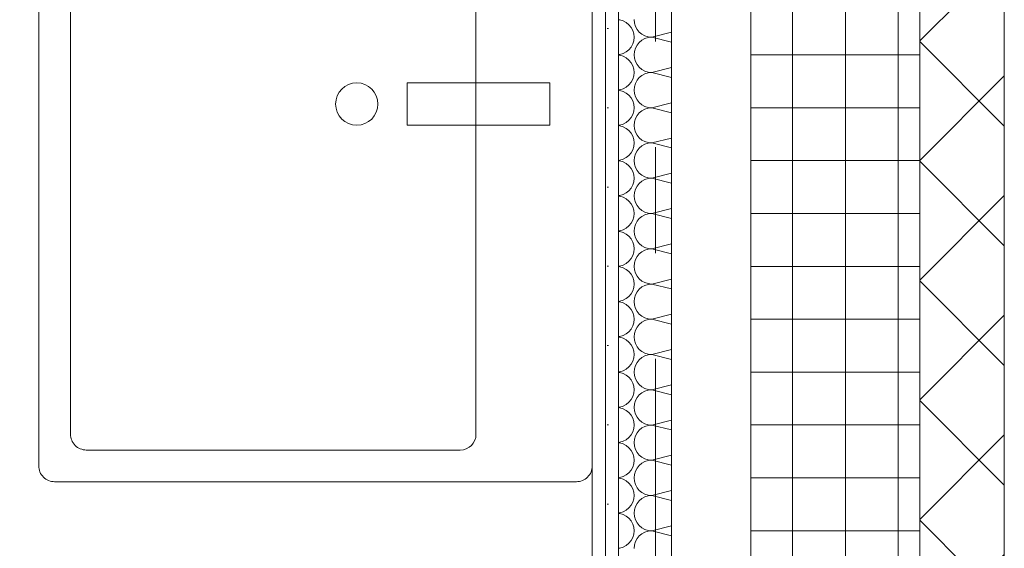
# Model space of a CAD drawing. Header units: metres. Extents: x -167 to 262, y -186 to 508.
# Tile 211 of 256: x 57.151 to 58.082, y 37.362 to 37.862. Entities that reach past the tile are written whole.
import ezdxf
from ezdxf.enums import TextEntityAlignment as Align

# ---------------------------------------------------------------- set-up
doc = ezdxf.new("R2010")
doc.units = ezdxf.units.M
doc.header["$MEASUREMENT"] = 0
doc.linetypes.add('Raster', pattern=[0.4, 0.2, -0.1, 0, -0.1])
for name, color, linetype in [('10 Vormauerung', 7, 'Continuous'), ('10 Wand außen', 7, 'Continuous'), ('20 Decke', 7, 'Continuous'), ('50 Sanitäreinrichtung', 7, 'Continuous'), ('60 Auffüllung', 7, 'Continuous'), ('90 Achsraster', 7, 'Continuous'), ('94 Genehmigungsplanung Bemaßung', 7, 'Continuous')]:
    doc.layers.add(name, color=color, linetype=linetype)
doc.styles.add('ERSTELLTER_STIL_1', font='arial.ttf')
doc.styles.add('ERSTELLTER_STIL_2', font='arial.ttf')
doc.dimstyles.new('ERSTELLTER_STIL__1', dxfattribs={"dimtxt": 0.25, "dimasz": 0.19, "dimexe": 0.18, "dimexo": 0.1, "dimgap": 0, "dimtad": 1, "dimtih": 1, "dimtoh": 1, "dimzin": 0, "dimdsep": 46, "dimtxsty": 'ERSTELLTER_STIL_1', "dimblk": 'ARROWHEAD_6', "dimblk1": 'ARROWHEAD_6', "dimblk2": 'ARROWHEAD_6', "dimcen": 0.09, "dimclrd": 7, "dimclre": 7, "dimclrt": 7, "dimazin": 0, "dimtfac": 1, "dimtdec": 4, "dimtmove": 0, "dimatfit": 3, "dimfxl": 1, "dimtolj": 1, "dimtzin": 0, "dimarcsym": 0})
doc.dimstyles.new('ERSTELLTER_STIL__2', dxfattribs={"dimtxt": 0.25, "dimasz": 0.19, "dimexe": 0.18, "dimexo": 0.1, "dimgap": 0, "dimtad": 1, "dimzin": 0, "dimdsep": 46, "dimtxsty": 'ERSTELLTER_STIL_1', "dimblk": 'ARROWHEAD_6', "dimblk1": 'ARROWHEAD_6', "dimblk2": 'ARROWHEAD_6', "dimcen": 0.09, "dimclrd": 7, "dimclre": 7, "dimclrt": 7, "dimazin": 0, "dimtfac": 1, "dimtdec": 4, "dimtmove": 0, "dimatfit": 3, "dimfxl": 1, "dimtolj": 1, "dimtzin": 0, "dimarcsym": 0})
pattern_1 = [(0, (27236.132094, 33357.27905), (0, 0.075), [0, -0.075])]

# ---------------------------------------------------------------- blocks, each defined once
blk = doc.blocks.new('*X134', base_point=(27236.13209, 33357.27905))
at = {"layer": '10 Vormauerung', "color": 7, "linetype": 'Continuous', "lineweight": 13}
for p, q in [((57.71868, 37.86206), (57.71749, 37.86218)), ((57.72181, 37.86111), (57.71868, 37.86206)), ((57.72469, 37.85957), (57.72181, 37.86111)), ((57.73209, 37.86238), (57.73241, 37.85913)), ((57.72721, 37.8575), (57.72469, 37.85957)), ((57.72929, 37.85498), (57.72721, 37.8575)), ((57.73083, 37.85209), (57.72929, 37.85498)), ((57.73177, 37.84897), (57.73083, 37.85209)), ((57.73241, 37.85913), (57.73336, 37.856)), ((57.73336, 37.856), (57.7349, 37.85312)), ((57.7349, 37.85312), (57.73698, 37.8506)), ((57.73083, 37.83934), (57.73177, 37.84246)), ((57.73209, 37.84572), (57.73177, 37.84897)), ((57.73177, 37.84246), (57.73209, 37.84572)), ((57.73698, 37.8506), (57.7395, 37.84852)), ((57.7395, 37.84291), (57.73698, 37.84083)), ((57.7395, 37.84852), (57.74238, 37.84698)), ((57.74238, 37.84445), (57.7395, 37.84291)), ((57.74238, 37.84698), (57.74551, 37.84604)), ((57.74551, 37.8454), (57.74238, 37.84445)), ((57.74551, 37.84604), (57.74876, 37.84572)), ((57.74876, 37.84572), (57.74551, 37.8454)), ((57.74876, 37.84572), (57.76749, 37.8504)), ((57.74876, 37.84572), (57.76749, 37.84103)), ((57.72469, 37.83186), (57.72721, 37.83393)), ((57.72721, 37.83393), (57.72929, 37.83646)), ((57.72929, 37.83646), (57.73083, 37.83934)), ((57.73336, 37.83543), (57.73241, 37.8323)), ((57.7349, 37.83831), (57.73336, 37.83543)), ((57.73698, 37.84083), (57.7349, 37.83831)), ((57.71749, 37.82925), (57.71868, 37.82937)), ((57.71868, 37.82873), (57.71749, 37.82885)), ((57.71868, 37.82937), (57.72181, 37.83032)), ((57.72181, 37.82778), (57.71868, 37.82873)), ((57.72181, 37.83032), (57.72469, 37.83186)), ((57.72469, 37.82624), (57.72181, 37.82778)), ((57.72721, 37.82417), (57.72469, 37.82624)), ((57.72929, 37.82164), (57.72721, 37.82417)), ((57.73241, 37.8323), (57.73209, 37.82905)), ((57.73209, 37.82905), (57.73241, 37.8258)), ((57.73241, 37.8258), (57.73336, 37.82267)), ((57.73083, 37.81876), (57.72929, 37.82164)), ((57.73177, 37.81563), (57.73083, 37.81876)), ((57.73209, 37.81238), (57.73177, 37.81563)), ((57.73336, 37.82267), (57.7349, 37.81979)), ((57.7349, 37.81979), (57.73698, 37.81726)), ((57.73698, 37.81726), (57.7395, 37.81519)), ((57.7395, 37.81519), (57.74238, 37.81365)), ((57.74876, 37.81238), (57.76749, 37.81707)), ((57.72929, 37.80312), (57.73083, 37.806)), ((57.73083, 37.806), (57.73177, 37.80913)), ((57.73177, 37.80913), (57.73209, 37.81238)), ((57.73698, 37.8075), (57.7349, 37.80498)), ((57.7395, 37.80957), (57.73698, 37.8075)), ((57.74238, 37.81111), (57.7395, 37.80957)), ((57.74238, 37.81365), (57.74551, 37.8127)), ((57.74551, 37.81206), (57.74238, 37.81111)), ((57.74551, 37.8127), (57.74876, 37.81238)), ((57.74876, 37.81238), (57.74551, 37.81206)), ((57.74876, 37.81238), (57.76749, 37.8077)), ((57.71749, 37.79592), (57.71868, 37.79604)), ((57.71868, 37.79604), (57.72181, 37.79698)), ((57.72181, 37.79698), (57.72469, 37.79852)), ((57.72469, 37.79852), (57.72721, 37.8006)), ((57.72721, 37.8006), (57.72929, 37.80312)), ((57.73241, 37.79897), (57.73209, 37.79572)), ((57.73336, 37.80209), (57.73241, 37.79897)), ((57.7349, 37.80498), (57.73336, 37.80209)), ((57.71868, 37.7954), (57.71749, 37.79551)), ((57.72181, 37.79445), (57.71868, 37.7954)), ((57.72469, 37.79291), (57.72181, 37.79445)), ((57.72721, 37.79083), (57.72469, 37.79291)), ((57.72929, 37.78831), (57.72721, 37.79083)), ((57.73083, 37.78543), (57.72929, 37.78831)), ((57.73209, 37.79572), (57.73241, 37.79246)), ((57.73241, 37.79246), (57.73336, 37.78934)), ((57.73336, 37.78934), (57.7349, 37.78646)), ((57.73177, 37.7823), (57.73083, 37.78543)), ((57.73209, 37.77905), (57.73177, 37.7823)), ((57.73177, 37.7758), (57.73209, 37.77905)), ((57.7349, 37.78646), (57.73698, 37.78393)), ((57.73698, 37.78393), (57.7395, 37.78186)), ((57.7395, 37.78186), (57.74238, 37.78032)), ((57.74238, 37.77778), (57.7395, 37.77624)), ((57.74238, 37.78032), (57.74551, 37.77937)), ((57.74551, 37.77873), (57.74238, 37.77778)), ((57.74551, 37.77937), (57.74876, 37.77905)), ((57.74876, 37.77905), (57.74551, 37.77873)), ((57.74876, 37.77905), (57.76749, 37.78373)), ((57.74876, 37.77905), (57.76749, 37.77437)), ((57.72721, 37.76726), (57.72929, 37.76979)), ((57.72929, 37.76979), (57.73083, 37.77267)), ((57.73083, 37.77267), (57.73177, 37.7758)), ((57.73336, 37.76876), (57.73241, 37.76563)), ((57.7349, 37.77164), (57.73336, 37.76876)), ((57.73698, 37.77417), (57.7349, 37.77164)), ((57.7395, 37.77624), (57.73698, 37.77417)), ((57.71749, 37.76259), (57.71868, 37.7627)), ((57.71868, 37.76206), (57.71749, 37.76218)), ((57.71868, 37.7627), (57.72181, 37.76365)), ((57.72181, 37.76111), (57.71868, 37.76206)), ((57.72181, 37.76365), (57.72469, 37.76519)), ((57.72469, 37.75957), (57.72181, 37.76111)), ((57.72469, 37.76519), (57.72721, 37.76726)), ((57.72721, 37.7575), (57.72469, 37.75957)), ((57.73241, 37.76563), (57.73209, 37.76238)), ((57.73209, 37.76238), (57.73241, 37.75913)), ((57.73241, 37.75913), (57.73336, 37.756)), ((57.72929, 37.75498), (57.72721, 37.7575)), ((57.73083, 37.75209), (57.72929, 37.75498)), ((57.73177, 37.74897), (57.73083, 37.75209)), ((57.73336, 37.756), (57.7349, 37.75312)), ((57.7349, 37.75312), (57.73698, 37.7506)), ((57.73698, 37.7506), (57.7395, 37.74852)), ((57.74876, 37.74572), (57.76749, 37.7504)), ((57.73083, 37.73934), (57.73177, 37.74246)), ((57.73209, 37.74572), (57.73177, 37.74897)), ((57.73177, 37.74246), (57.73209, 37.74572)), ((57.73698, 37.74083), (57.7349, 37.73831)), ((57.7395, 37.74291), (57.73698, 37.74083)), ((57.7395, 37.74852), (57.74238, 37.74698)), ((57.74238, 37.74445), (57.7395, 37.74291)), ((57.74238, 37.74698), (57.74551, 37.74604)), ((57.74551, 37.7454), (57.74238, 37.74445)), ((57.74551, 37.74604), (57.74876, 37.74572)), ((57.74876, 37.74572), (57.74551, 37.7454)), ((57.74876, 37.74572), (57.76749, 37.74103)), ((57.72181, 37.73032), (57.72469, 37.73186)), ((57.72469, 37.73186), (57.72721, 37.73393)), ((57.72721, 37.73393), (57.72929, 37.73646)), ((57.72929, 37.73646), (57.73083, 37.73934)), ((57.73241, 37.7323), (57.73209, 37.72905)), ((57.73336, 37.73543), (57.73241, 37.7323)), ((57.7349, 37.73831), (57.73336, 37.73543)), ((57.71749, 37.72925), (57.71868, 37.72937)), ((57.71868, 37.72873), (57.71749, 37.72885)), ((57.71868, 37.72937), (57.72181, 37.73032)), ((57.72181, 37.72778), (57.71868, 37.72873)), ((57.72469, 37.72624), (57.72181, 37.72778)), ((57.72721, 37.72417), (57.72469, 37.72624)), ((57.72929, 37.72164), (57.72721, 37.72417)), ((57.73083, 37.71876), (57.72929, 37.72164)), ((57.73209, 37.72905), (57.73241, 37.7258)), ((57.73241, 37.7258), (57.73336, 37.72267)), ((57.73336, 37.72267), (57.7349, 37.71979)), ((57.73177, 37.71563), (57.73083, 37.71876)), ((57.73209, 37.71238), (57.73177, 37.71563)), ((57.73177, 37.70913), (57.73209, 37.71238)), ((57.7349, 37.71979), (57.73698, 37.71726)), ((57.73698, 37.71726), (57.7395, 37.71519)), ((57.7395, 37.71519), (57.74238, 37.71365)), ((57.74238, 37.71365), (57.74551, 37.7127)), ((57.74551, 37.71206), (57.74238, 37.71111)), ((57.74551, 37.7127), (57.74876, 37.71238)), ((57.74876, 37.71238), (57.74551, 37.71206)), ((57.74876, 37.71238), (57.76749, 37.71707)), ((57.74876, 37.71238), (57.76749, 37.7077)), ((57.72721, 37.7006), (57.72929, 37.70312)), ((57.72929, 37.70312), (57.73083, 37.706)), ((57.73083, 37.706), (57.73177, 37.70913)), ((57.7349, 37.70498), (57.73336, 37.70209)), ((57.73698, 37.7075), (57.7349, 37.70498)), ((57.7395, 37.70957), (57.73698, 37.7075)), ((57.74238, 37.71111), (57.7395, 37.70957)), ((57.71749, 37.69592), (57.71868, 37.69604)), ((57.71868, 37.6954), (57.71749, 37.69551)), ((57.71868, 37.69604), (57.72181, 37.69698)), ((57.72181, 37.69445), (57.71868, 37.6954)), ((57.72181, 37.69698), (57.72469, 37.69852)), ((57.72469, 37.69291), (57.72181, 37.69445)), ((57.72469, 37.69852), (57.72721, 37.7006)), ((57.73241, 37.69897), (57.73209, 37.69572)), ((57.73209, 37.69572), (57.73241, 37.69246)), ((57.73336, 37.70209), (57.73241, 37.69897)), ((57.72721, 37.69083), (57.72469, 37.69291)), ((57.72929, 37.68831), (57.72721, 37.69083)), ((57.73083, 37.68543), (57.72929, 37.68831)), ((57.73177, 37.6823), (57.73083, 37.68543)), ((57.73241, 37.69246), (57.73336, 37.68934)), ((57.73336, 37.68934), (57.7349, 37.68646)), ((57.7349, 37.68646), (57.73698, 37.68393)), ((57.73083, 37.67267), (57.73177, 37.6758)), ((57.73209, 37.67905), (57.73177, 37.6823)), ((57.73177, 37.6758), (57.73209, 37.67905)), ((57.73698, 37.68393), (57.7395, 37.68186)), ((57.7395, 37.67624), (57.73698, 37.67417)), ((57.7395, 37.68186), (57.74238, 37.68032)), ((57.74238, 37.67778), (57.7395, 37.67624)), ((57.74238, 37.68032), (57.74551, 37.67937)), ((57.74551, 37.67873), (57.74238, 37.67778)), ((57.74551, 37.67937), (57.74876, 37.67905)), ((57.74876, 37.67905), (57.74551, 37.67873)), ((57.74876, 37.67905), (57.76749, 37.68373)), ((57.74876, 37.67905), (57.76749, 37.67437)), ((57.72469, 37.66519), (57.72721, 37.66726)), ((57.72721, 37.66726), (57.72929, 37.66979)), ((57.72929, 37.66979), (57.73083, 37.67267)), ((57.73241, 37.66563), (57.73209, 37.66238)), ((57.73336, 37.66876), (57.73241, 37.66563)), ((57.7349, 37.67164), (57.73336, 37.66876)), ((57.73698, 37.67417), (57.7349, 37.67164)), ((57.71749, 37.66259), (57.71868, 37.6627)), ((57.71868, 37.66206), (57.71749, 37.66218)), ((57.71868, 37.6627), (57.72181, 37.66365)), ((57.72181, 37.66111), (57.71868, 37.66206)), ((57.72181, 37.66365), (57.72469, 37.66519)), ((57.72469, 37.65957), (57.72181, 37.66111)), ((57.72721, 37.6575), (57.72469, 37.65957)), ((57.72929, 37.65498), (57.72721, 37.6575)), ((57.73209, 37.66238), (57.73241, 37.65913)), ((57.73241, 37.65913), (57.73336, 37.656)), ((57.73083, 37.65209), (57.72929, 37.65498)), ((57.73177, 37.64897), (57.73083, 37.65209)), ((57.73209, 37.64572), (57.73177, 37.64897)), ((57.73336, 37.656), (57.7349, 37.65312)), ((57.7349, 37.65312), (57.73698, 37.6506)), ((57.73698, 37.6506), (57.7395, 37.64852)), ((57.7395, 37.64852), (57.74238, 37.64698)), ((57.74238, 37.64698), (57.74551, 37.64604)), ((57.74876, 37.64572), (57.76749, 37.6504)), ((57.72929, 37.63646), (57.73083, 37.63934)), ((57.73083, 37.63934), (57.73177, 37.64246)), ((57.73177, 37.64246), (57.73209, 37.64572)), ((57.7349, 37.63831), (57.73336, 37.63543)), ((57.73698, 37.64083), (57.7349, 37.63831)), ((57.7395, 37.64291), (57.73698, 37.64083)), ((57.74238, 37.64445), (57.7395, 37.64291)), ((57.74551, 37.6454), (57.74238, 37.64445)), ((57.74551, 37.64604), (57.74876, 37.64572)), ((57.74876, 37.64572), (57.74551, 37.6454)), ((57.74876, 37.64572), (57.76749, 37.64103)), ((57.71749, 37.62925), (57.71868, 37.62937)), ((57.71868, 37.62873), (57.71749, 37.62885)), ((57.71868, 37.62937), (57.72181, 37.63032)), ((57.72181, 37.62778), (57.71868, 37.62873)), ((57.72181, 37.63032), (57.72469, 37.63186)), ((57.72469, 37.63186), (57.72721, 37.63393)), ((57.72721, 37.63393), (57.72929, 37.63646)), ((57.73241, 37.6323), (57.73209, 37.62905)), ((57.73209, 37.62905), (57.73241, 37.6258)), ((57.73336, 37.63543), (57.73241, 37.6323)), ((57.72469, 37.62624), (57.72181, 37.62778)), ((57.72721, 37.62417), (57.72469, 37.62624)), ((57.72929, 37.62164), (57.72721, 37.62417)), ((57.73083, 37.61876), (57.72929, 37.62164)), ((57.73241, 37.6258), (57.73336, 37.62267)), ((57.73336, 37.62267), (57.7349, 37.61979)), ((57.7349, 37.61979), (57.73698, 37.61726)), ((57.73177, 37.61563), (57.73083, 37.61876)), ((57.73209, 37.61238), (57.73177, 37.61563)), ((57.73177, 37.60913), (57.73209, 37.61238)), ((57.73698, 37.61726), (57.7395, 37.61519)), ((57.7395, 37.60957), (57.73698, 37.6075)), ((57.7395, 37.61519), (57.74238, 37.61365)), ((57.74238, 37.61111), (57.7395, 37.60957)), ((57.74238, 37.61365), (57.74551, 37.6127)), ((57.74551, 37.61206), (57.74238, 37.61111)), ((57.74551, 37.6127), (57.74876, 37.61238)), ((57.74876, 37.61238), (57.74551, 37.61206)), ((57.74876, 37.61238), (57.76749, 37.61707)), ((57.74876, 37.61238), (57.76749, 37.6077)), ((57.72469, 37.59852), (57.72721, 37.6006)), ((57.72721, 37.6006), (57.72929, 37.60312)), ((57.72929, 37.60312), (57.73083, 37.606)), ((57.73083, 37.606), (57.73177, 37.60913)), ((57.73336, 37.60209), (57.73241, 37.59897)), ((57.7349, 37.60498), (57.73336, 37.60209)), ((57.73698, 37.6075), (57.7349, 37.60498)), ((57.71749, 37.59592), (57.71868, 37.59604)), ((57.71868, 37.5954), (57.71749, 37.59551)), ((57.71868, 37.59604), (57.72181, 37.59698)), ((57.72181, 37.59445), (57.71868, 37.5954)), ((57.72181, 37.59698), (57.72469, 37.59852)), ((57.72469, 37.59291), (57.72181, 37.59445)), ((57.72721, 37.59083), (57.72469, 37.59291)), ((57.72929, 37.58831), (57.72721, 37.59083)), ((57.73241, 37.59897), (57.73209, 37.59572)), ((57.73209, 37.59572), (57.73241, 37.59246)), ((57.73241, 37.59246), (57.73336, 37.58934)), ((57.73083, 37.58543), (57.72929, 37.58831)), ((57.73177, 37.5823), (57.73083, 37.58543)), ((57.73209, 37.57905), (57.73177, 37.5823)), ((57.73336, 37.58934), (57.7349, 37.58646)), ((57.7349, 37.58646), (57.73698, 37.58393)), ((57.73698, 37.58393), (57.7395, 37.58186)), ((57.7395, 37.58186), (57.74238, 37.58032)), ((57.74876, 37.57905), (57.76749, 37.58373)), ((57.72929, 37.56979), (57.73083, 37.57267)), ((57.73083, 37.57267), (57.73177, 37.5758)), ((57.73177, 37.5758), (57.73209, 37.57905)), ((57.73698, 37.57417), (57.7349, 37.57164)), ((57.7395, 37.57624), (57.73698, 37.57417)), ((57.74238, 37.57778), (57.7395, 37.57624)), ((57.74238, 37.58032), (57.74551, 37.57937)), ((57.74551, 37.57873), (57.74238, 37.57778)), ((57.74551, 37.57937), (57.74876, 37.57905)), ((57.74876, 37.57905), (57.74551, 37.57873)), ((57.74876, 37.57905), (57.76749, 37.57437)), ((57.71868, 37.5627), (57.72181, 37.56365)), ((57.72181, 37.56365), (57.72469, 37.56519)), ((57.72469, 37.56519), (57.72721, 37.56726)), ((57.72721, 37.56726), (57.72929, 37.56979)), ((57.73241, 37.56563), (57.73209, 37.56238)), ((57.73336, 37.56876), (57.73241, 37.56563)), ((57.7349, 37.57164), (57.73336, 37.56876)), ((57.71749, 37.56259), (57.71868, 37.5627)), ((57.71868, 37.56206), (57.71749, 37.56218)), ((57.72181, 37.56111), (57.71868, 37.56206)), ((57.72469, 37.55957), (57.72181, 37.56111)), ((57.72721, 37.5575), (57.72469, 37.55957)), ((57.72929, 37.55498), (57.72721, 37.5575)), ((57.73083, 37.55209), (57.72929, 37.55498)), ((57.73209, 37.56238), (57.73241, 37.55913)), ((57.73241, 37.55913), (57.73336, 37.556)), ((57.73336, 37.556), (57.7349, 37.55312)), ((57.73177, 37.54897), (57.73083, 37.55209)), ((57.73209, 37.54572), (57.73177, 37.54897)), ((57.73177, 37.54246), (57.73209, 37.54572)), ((57.7349, 37.55312), (57.73698, 37.5506)), ((57.73698, 37.5506), (57.7395, 37.54852)), ((57.7395, 37.54852), (57.74238, 37.54698)), ((57.74238, 37.54445), (57.7395, 37.54291)), ((57.74238, 37.54698), (57.74551, 37.54604)), ((57.74551, 37.5454), (57.74238, 37.54445)), ((57.74551, 37.54604), (57.74876, 37.54572)), ((57.74876, 37.54572), (57.74551, 37.5454)), ((57.74876, 37.54572), (57.76749, 37.5504)), ((57.74876, 37.54572), (57.76749, 37.54103)), ((57.72721, 37.53393), (57.72929, 37.53646)), ((57.72929, 37.53646), (57.73083, 37.53934)), ((57.73083, 37.53934), (57.73177, 37.54246)), ((57.73336, 37.53543), (57.73241, 37.5323)), ((57.7349, 37.53831), (57.73336, 37.53543)), ((57.73698, 37.54083), (57.7349, 37.53831)), ((57.7395, 37.54291), (57.73698, 37.54083)), ((57.71749, 37.52925), (57.71868, 37.52937)), ((57.71868, 37.52873), (57.71749, 37.52885)), ((57.71868, 37.52937), (57.72181, 37.53032)), ((57.72181, 37.52778), (57.71868, 37.52873)), ((57.72181, 37.53032), (57.72469, 37.53186)), ((57.72469, 37.52624), (57.72181, 37.52778)), ((57.72469, 37.53186), (57.72721, 37.53393)), ((57.72721, 37.52417), (57.72469, 37.52624)), ((57.73241, 37.5323), (57.73209, 37.52905)), ((57.73209, 37.52905), (57.73241, 37.5258)), ((57.73241, 37.5258), (57.73336, 37.52267)), ((57.72929, 37.52164), (57.72721, 37.52417)), ((57.73083, 37.51876), (57.72929, 37.52164)), ((57.73177, 37.51563), (57.73083, 37.51876)), ((57.73336, 37.52267), (57.7349, 37.51979)), ((57.7349, 37.51979), (57.73698, 37.51726)), ((57.73698, 37.51726), (57.7395, 37.51519)), ((57.74876, 37.51238), (57.76749, 37.51707)), ((57.73083, 37.506), (57.73177, 37.50913)), ((57.73209, 37.51238), (57.73177, 37.51563)), ((57.73177, 37.50913), (57.73209, 37.51238)), ((57.73698, 37.5075), (57.7349, 37.50498)), ((57.7395, 37.50957), (57.73698, 37.5075)), ((57.7395, 37.51519), (57.74238, 37.51365)), ((57.74238, 37.51111), (57.7395, 37.50957)), ((57.74238, 37.51365), (57.74551, 37.5127)), ((57.74551, 37.51206), (57.74238, 37.51111)), ((57.74551, 37.5127), (57.74876, 37.51238)), ((57.74876, 37.51238), (57.74551, 37.51206)), ((57.74876, 37.51238), (57.76749, 37.5077)), ((57.72181, 37.49698), (57.72469, 37.49852)), ((57.72469, 37.49852), (57.72721, 37.5006)), ((57.72721, 37.5006), (57.72929, 37.50312)), ((57.72929, 37.50312), (57.73083, 37.506)), ((57.73241, 37.49897), (57.73209, 37.49572)), ((57.73336, 37.50209), (57.73241, 37.49897)), ((57.7349, 37.50498), (57.73336, 37.50209)), ((57.71749, 37.49592), (57.71868, 37.49604)), ((57.71868, 37.4954), (57.71749, 37.49551)), ((57.71868, 37.49604), (57.72181, 37.49698)), ((57.72181, 37.49445), (57.71868, 37.4954)), ((57.72469, 37.49291), (57.72181, 37.49445)), ((57.72721, 37.49083), (57.72469, 37.49291)), ((57.72929, 37.48831), (57.72721, 37.49083)), ((57.73209, 37.49572), (57.73241, 37.49246)), ((57.73241, 37.49246), (57.73336, 37.48934)), ((57.73336, 37.48934), (57.7349, 37.48646)), ((57.73083, 37.48543), (57.72929, 37.48831)), ((57.73177, 37.4823), (57.73083, 37.48543)), ((57.73209, 37.47905), (57.73177, 37.4823)), ((57.73177, 37.4758), (57.73209, 37.47905)), ((57.7349, 37.48646), (57.73698, 37.48393)), ((57.73698, 37.48393), (57.7395, 37.48186)), ((57.7395, 37.48186), (57.74238, 37.48032)), ((57.74238, 37.48032), (57.74551, 37.47937)), ((57.74551, 37.47937), (57.74876, 37.47905)), ((57.74876, 37.47905), (57.74551, 37.47873)), ((57.74876, 37.47905), (57.76749, 37.48373)), ((57.74876, 37.47905), (57.76749, 37.47437)), ((57.72721, 37.46726), (57.72929, 37.46979)), ((57.72929, 37.46979), (57.73083, 37.47267)), ((57.73083, 37.47267), (57.73177, 37.4758)), ((57.7349, 37.47164), (57.73336, 37.46876)), ((57.73698, 37.47417), (57.7349, 37.47164)), ((57.7395, 37.47624), (57.73698, 37.47417)), ((57.74238, 37.47778), (57.7395, 37.47624)), ((57.74551, 37.47873), (57.74238, 37.47778)), ((57.71749, 37.46259), (57.71868, 37.4627)), ((57.71868, 37.46206), (57.71749, 37.46218)), ((57.71868, 37.4627), (57.72181, 37.46365)), ((57.72181, 37.46111), (57.71868, 37.46206)), ((57.72181, 37.46365), (57.72469, 37.46519)), ((57.72469, 37.45957), (57.72181, 37.46111)), ((57.72469, 37.46519), (57.72721, 37.46726)), ((57.73241, 37.46563), (57.73209, 37.46238)), ((57.73209, 37.46238), (57.73241, 37.45913)), ((57.73336, 37.46876), (57.73241, 37.46563)), ((57.72721, 37.4575), (57.72469, 37.45957)), ((57.72929, 37.45498), (57.72721, 37.4575)), ((57.73083, 37.45209), (57.72929, 37.45498)), ((57.73177, 37.44897), (57.73083, 37.45209)), ((57.73241, 37.45913), (57.73336, 37.456)), ((57.73336, 37.456), (57.7349, 37.45312)), ((57.7349, 37.45312), (57.73698, 37.4506)), ((57.73083, 37.43934), (57.73177, 37.44246)), ((57.73209, 37.44572), (57.73177, 37.44897)), ((57.73177, 37.44246), (57.73209, 37.44572)), ((57.73698, 37.4506), (57.7395, 37.44852)), ((57.7395, 37.44291), (57.73698, 37.44083)), ((57.7395, 37.44852), (57.74238, 37.44698)), ((57.74238, 37.44445), (57.7395, 37.44291)), ((57.74238, 37.44698), (57.74551, 37.44604)), ((57.74551, 37.4454), (57.74238, 37.44445)), ((57.74551, 37.44604), (57.74876, 37.44572)), ((57.74876, 37.44572), (57.74551, 37.4454)), ((57.74876, 37.44572), (57.76749, 37.4504)), ((57.74876, 37.44572), (57.76749, 37.44103)), ((57.72469, 37.43186), (57.72721, 37.43393)), ((57.72721, 37.43393), (57.72929, 37.43646)), ((57.72929, 37.43646), (57.73083, 37.43934)), ((57.73336, 37.43543), (57.73241, 37.4323)), ((57.7349, 37.43831), (57.73336, 37.43543)), ((57.73698, 37.44083), (57.7349, 37.43831)), ((57.71749, 37.42925), (57.71868, 37.42937)), ((57.71868, 37.42873), (57.71749, 37.42885)), ((57.71868, 37.42937), (57.72181, 37.43032)), ((57.72181, 37.42778), (57.71868, 37.42873)), ((57.72181, 37.43032), (57.72469, 37.43186)), ((57.72469, 37.42624), (57.72181, 37.42778)), ((57.72721, 37.42417), (57.72469, 37.42624)), ((57.72929, 37.42164), (57.72721, 37.42417)), ((57.73241, 37.4323), (57.73209, 37.42905)), ((57.73209, 37.42905), (57.73241, 37.4258)), ((57.73241, 37.4258), (57.73336, 37.42267)), ((57.73083, 37.41876), (57.72929, 37.42164)), ((57.73177, 37.41563), (57.73083, 37.41876)), ((57.73209, 37.41238), (57.73177, 37.41563)), ((57.73336, 37.42267), (57.7349, 37.41979)), ((57.7349, 37.41979), (57.73698, 37.41726)), ((57.73698, 37.41726), (57.7395, 37.41519)), ((57.7395, 37.41519), (57.74238, 37.41365)), ((57.74876, 37.41238), (57.76749, 37.41707)), ((57.72929, 37.40312), (57.73083, 37.406)), ((57.73083, 37.406), (57.73177, 37.40913)), ((57.73177, 37.40913), (57.73209, 37.41238)), ((57.7349, 37.40498), (57.73336, 37.40209)), ((57.73698, 37.4075), (57.7349, 37.40498)), ((57.7395, 37.40957), (57.73698, 37.4075)), ((57.74238, 37.41111), (57.7395, 37.40957)), ((57.74238, 37.41365), (57.74551, 37.4127)), ((57.74551, 37.41206), (57.74238, 37.41111)), ((57.74551, 37.4127), (57.74876, 37.41238)), ((57.74876, 37.41238), (57.74551, 37.41206)), ((57.74876, 37.41238), (57.76749, 37.4077)), ((57.71749, 37.39592), (57.71868, 37.39604)), ((57.71868, 37.3954), (57.71749, 37.39551)), ((57.71868, 37.39604), (57.72181, 37.39698)), ((57.72181, 37.39445), (57.71868, 37.3954)), ((57.72181, 37.39698), (57.72469, 37.39852)), ((57.72469, 37.39852), (57.72721, 37.4006)), ((57.72721, 37.4006), (57.72929, 37.40312)), ((57.73241, 37.39897), (57.73209, 37.39572)), ((57.73209, 37.39572), (57.73241, 37.39246)), ((57.73336, 37.40209), (57.73241, 37.39897)), ((57.72469, 37.39291), (57.72181, 37.39445)), ((57.72721, 37.39083), (57.72469, 37.39291)), ((57.72929, 37.38831), (57.72721, 37.39083)), ((57.73083, 37.38543), (57.72929, 37.38831)), ((57.73241, 37.39246), (57.73336, 37.38934)), ((57.73336, 37.38934), (57.7349, 37.38646)), ((57.7349, 37.38646), (57.73698, 37.38393)), ((57.73177, 37.3823), (57.73083, 37.38543)), ((57.73209, 37.37905), (57.73177, 37.3823)), ((57.73177, 37.3758), (57.73209, 37.37905)), ((57.73698, 37.38393), (57.7395, 37.38186)), ((57.7395, 37.38186), (57.74238, 37.38032)), ((57.74238, 37.37778), (57.7395, 37.37624)), ((57.74238, 37.38032), (57.74551, 37.37937)), ((57.74551, 37.37873), (57.74238, 37.37778)), ((57.74551, 37.37937), (57.74876, 37.37905)), ((57.74876, 37.37905), (57.74551, 37.37873)), ((57.74876, 37.37905), (57.76749, 37.38373)), ((57.74876, 37.37905), (57.76749, 37.37437)), ((57.72469, 37.36519), (57.72721, 37.36726)), ((57.72721, 37.36726), (57.72929, 37.36979)), ((57.72929, 37.36979), (57.73083, 37.37267)), ((57.73083, 37.37267), (57.73177, 37.3758)), ((57.73336, 37.36876), (57.73241, 37.36563)), ((57.7349, 37.37164), (57.73336, 37.36876)), ((57.73698, 37.37417), (57.7349, 37.37164)), ((57.7395, 37.37624), (57.73698, 37.37417)), ((57.71749, 37.36259), (57.71868, 37.3627)), ((57.71868, 37.3627), (57.72181, 37.36365)), ((57.72181, 37.36365), (57.72469, 37.36519)), ((57.73241, 37.36563), (57.73209, 37.36238))]:
    blk.add_line(p, q, dxfattribs=at)
blk = doc.blocks.new('Standard-Rastermarker_138')
at = {"layer": '90 Achsraster', "color": 14, "linetype": 'Raster', "lineweight": 18, "true_color": 0xa80000}
blk.add_line((1, 0), (24.68085, 0), dxfattribs=at)
at = {"layer": '90 Achsraster', "color": 14, "lineweight": 18, "true_color": 0xa80000, "style": 'ERSTELLTER_STIL_2'}
for tag, p in [('AC_MarkerText_1_0', (-0.56857, -0.06857)), ('AC_MarkerText_1_1', (25.81228, -0.06857))]:
    blk.add_attdef(tag, text='', height=0.3, rotation=90, dxfattribs=at).set_placement(p, align=Align.TOP_CENTER)
blk = doc.blocks.new('Waschbecken 01 27_2')
at = {"layer": '50 Sanitäreinrichtung', "color": 7, "linetype": 'Continuous', "lineweight": 13}
for p, q in [((-0.31213, -0.11), (0.31213, -0.11)), ((-0.32713, -0.4788), (-0.32713, -0.125)), ((0.32713, -0.125), (0.32713, -0.4788)), ((0.31213, -0.4938), (-0.31213, -0.4938))]:
    blk.add_line(p, q, dxfattribs=at)
at = {"layer": '50 Sanitäreinrichtung', "color": 7, "linetype": 'Continuous', "lineweight": 13, "flags": 128}
blk.add_lwpolyline([(-0.34213, 0), (0.34213, 0, -0.414214), (0.35713, -0.015), (0.35713, -0.5088, -0.414214), (0.34213, -0.5238), (-0.34213, -0.5238, -0.414214), (-0.35713, -0.5088), (-0.35713, -0.015, -0.414214)], format="xyb", close=True, dxfattribs=at)
blk.add_lwpolyline([(-0.02, -0.175), (0.02, -0.175), (0.02, -0.04), (-0.02, -0.04)], close=True, dxfattribs=at)
at = {"layer": '50 Sanitäreinrichtung', "color": 7, "linetype": 'Continuous', "lineweight": 13}
blk.add_circle((0, -0.22284), 0.02, dxfattribs=at)
for centre, start, end in [((-0.31213, -0.125), 90, 180), ((0.31213, -0.125), 0, 90), ((-0.31213, -0.4788), 180, 270), ((0.31213, -0.4788), 270, 0)]:
    blk.add_arc(centre, 0.015, start, end, dxfattribs=at)
blk = doc.blocks.new('*D473', base_point=(27236.13209, 33357.27905))
at = {"layer": '94 Genehmigungsplanung Bemaßung', "color": 7, "linetype": 'Continuous', "lineweight": 13}
for p, q in [((58.16249, 46.34522), (58.16249, 46.72022)), ((59.48499, 46.34522), (59.48499, 46.72022)), ((58.26249, 46.63272), (58.06249, 46.43272)), ((59.38499, 46.43272), (59.58499, 46.63272)), ((58.16249, 46.53272), (59.48499, 46.53272)), ((59.48499, 46.53272), (59.63499, 46.53272))]:
    blk.add_line(p, q, dxfattribs=at)
at = {"layer": '94 Genehmigungsplanung Bemaßung', "color": 7, "lineweight": 13, "char_height": 0.25, "attachment_point": 7, "style": 'ERSTELLTER_STIL_1'}
for s, insert in [('\\A1;{\\pql;\\fArial|b0|i0|c0|p0;\\W1.000000;16}', (58.26249, 46.58272)), ('\\A1;{\\pql;\\fArial|b0|i0|c0|p0;\\W1.000000;1,32}', (59.58499, 46.58272))]:
    blk.add_mtext(s, dxfattribs=dict(at, insert=insert))
blk = doc.blocks.new('ARROWHEAD_6')
at = {"color": 0, "linetype": 'Continuous', "lineweight": 0}
for p, q in [((-0.5, -0.5), (0.5, 0.5)), ((0, 0), (-1, 0))]:
    blk.add_line(p, q, dxfattribs=at)
blk = doc.blocks.new('*D477', base_point=(27236.13209, 33357.27905))
at = {"layer": '94 Genehmigungsplanung Bemaßung', "color": 7, "linetype": 'Continuous', "lineweight": 13}
for p, q in [((38.24109, 45.74565), (38.24109, 46.12065)), ((57.84249, 45.74565), (57.84249, 46.12065)), ((38.34109, 46.03315), (38.14109, 45.83315)), ((57.94249, 46.03315), (57.74249, 45.83315)), ((38.24109, 45.93315), (57.84249, 45.93315))]:
    blk.add_line(p, q, dxfattribs=at)
at = {"layer": '94 Genehmigungsplanung Bemaßung', "color": 7, "lineweight": 13, "char_height": 0.25, "attachment_point": 7, "style": 'ERSTELLTER_STIL_1'}
for s, insert in [('\\A1;{\\pql;\\fArial|b0|i0|c0|p0;\\W1.000000;19,60}', (47.42212, 45.98315)), ('\\A1;{\\pql;\\fArial|b0|i0|c0|p0;\\W1.000000;32}', (57.36113, 45.98315))]:
    blk.add_mtext(s, dxfattribs=dict(at, insert=insert))
blk = doc.blocks.new('*D488', base_point=(27236.13209, 33357.27905))
at = {"layer": '94 Genehmigungsplanung Bemaßung', "color": 7, "linetype": 'Continuous', "lineweight": 13}
for p, q in [((60.86593, 43.77968), (61.06593, 43.57968)), ((61.15343, 43.67968), (60.77843, 43.67968)), ((60.96593, 37.13518), (60.96593, 43.67968)), ((60.86593, 37.23518), (61.06593, 37.03518)), ((61.15343, 37.13518), (60.77843, 37.13518))]:
    blk.add_line(p, q, dxfattribs=at)
at = {"layer": '94 Genehmigungsplanung Bemaßung', "color": 7, "lineweight": 13, "char_height": 0.25, "attachment_point": 7, "rotation": 90, "style": 'ERSTELLTER_STIL_1'}
for s, insert in [('\\A1;{\\pql;\\fArial|b0|i0|c0|p0;\\W1.000000;32}', (60.91593, 43.19831)), ('\\A1;{\\pql;\\fArial|b0|i0|c0|p0;\\W1.000000;6,54\\fArial|b0|i0|c0|p0;\\W1.000000;\\A1{\\H.66x;\\S5^  ;}}', (60.97586, 39.82017))]:
    blk.add_mtext(s, dxfattribs=dict(at, insert=insert))
blk = doc.blocks.new('*D491', base_point=(27236.13209, 33357.27905))
at = {"layer": '94 Genehmigungsplanung Bemaßung', "color": 7, "linetype": 'Continuous', "lineweight": 13}
for p, q in [((62.35249, 43.99968), (62.35249, 44.14968)), ((62.45249, 43.89968), (62.25249, 44.09968)), ((62.53999, 43.99968), (62.16499, 43.99968)), ((62.35249, 28.17968), (62.35249, 43.99968)), ((62.25249, 28.27968), (62.45249, 28.07968)), ((62.53999, 28.17968), (62.16499, 28.17968))]:
    blk.add_line(p, q, dxfattribs=at)
at = {"layer": '94 Genehmigungsplanung Bemaßung', "color": 7, "lineweight": 13, "insert": (62.30249, 35.66069), "char_height": 0.25, "attachment_point": 7, "rotation": 90, "style": 'ERSTELLTER_STIL_1'}
blk.add_mtext('\\A1;{\\pql;\\fArial|b0|i0|c0|p0;\\W1.000000;15,82}', dxfattribs=at)

msp = doc.modelspace()

# ---------------------------------------------------------------- hatches: boundary and pattern name
at = {"layer": '10 Vormauerung', "linetype": 'Continuous', "lineweight": 0, "true_color": 0x000000}
h = msp.add_hatch(dxfattribs=at)
h.set_pattern_fill('Gipskarton_0001', color=18, style=0, pattern_type=2)
h.set_pattern_definition(pattern_1)
h.paths.add_polyline_path([(57.69249, 38.33968), (57.69249, 37.13518), (57.70499, 37.13518), (57.70499, 38.33968)])
h = msp.add_hatch(dxfattribs=at)
h.set_pattern_fill('Gipskarton_0001', color=18, style=0, pattern_type=2)
h.set_pattern_definition(pattern_1)
h.paths.add_polyline_path([(57.70499, 38.33968), (57.70499, 37.13518), (57.71749, 37.13518), (57.71749, 38.33968)])
at = {"layer": '10 Wand außen', "linetype": 'Continuous', "lineweight": 18}
h = msp.add_hatch(dxfattribs=at)
h.set_pattern_fill('Dämmung__hart_1_0001', color=8, style=0, pattern_type=2)
h.set_pattern_definition([(135, (27236.132094, 33357.27905), (0.0565685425, 0.0565685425), []), (225, (27236.132094, 33357.27905), (-0.0565685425, 0.0565685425), [])])
h.paths.add_polyline_path([(58.07249, 39.66527), (58.00249, 39.66527), (58.00249, 36.89518), (58.08249, 36.89518), (58.08249, 39.66527)])
h = msp.add_hatch(dxfattribs=at)
h.set_pattern_fill('Beton__Fertigteil_Träger_1D', color=8, style=0, pattern_type=2)
h.set_pattern_definition([(0, (27236.132094, 33357.27905), (0, 0.05), []), (90, (27236.132094, 33357.27905), (-0.05, 0), [])])
h.paths.add_polyline_path([(57.84249, 38.33968), (57.84249, 36.89518), (58.00249, 36.89518), (58.00249, 38.33968)])
at = {"layer": '60 Auffüllung', "linetype": 'Continuous', "lineweight": 18, "true_color": 0xefefef}
h = msp.add_hatch(dxfattribs=at)
h.set_pattern_fill('Erde_1_0001', style=0, pattern_type=2)
h.set_pattern_definition([(0, (27236.1321, 33357.27905), (0, 0.779422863), [0.04875, -0.40125]), (0, (27236.3571, 33357.66876), (0, 0.779422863), [0.04875, -0.40125]), (60, (27236.1321, 33357.27905), (-0.675, 0.389711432), [0.04875, -0.40125]), (60, (27236.5821, 33357.27905), (-0.675, 0.389711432), [0.04875, -0.40125]), (120, (27236.18084, 33357.27905), (0.675, 0.389711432), [0.04875, -0.40125]), (120, (27236.63084, 33357.27905), (0.675, 0.389711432), [0.04875, -0.40125]), (0, (27236.1321, 33357.35405), (0, 0.15), [0, -0.15, 0, -0.225]), (45, (27236.2071, 33357.35405), (-0.1060660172, 0.1060660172), [0, -0.1125, 0, -0.1875])])
h.paths.add_polyline_path([(2.33656, 24.85933), (2.34193, 13.49604, 0.033836), (8.86127, 14.09113, 0.026308), (13.85816, 15.16161, -0.024635), (17.34111, 16.27748), (17.34108, 24.62578), (15.34108, 24.6258), (15.34113, 30.48872), (17.34111, 30.4887), (17.34111, 43.99968), (58.16251, 43.99968), (58.16251, 45.74937), (101.66323, 45.74861), (101.67023, 49.00785), (2.34196, 49.00785)])
h.paths.add_polyline_path([(9.59824, 27.19029), (4.65097, 27.19029), (4.65097, 42.92575), (4.65097, 43.82566), (9.59824, 43.82566), (9.59824, 42.92575)], flags=0)
h.paths.add_polyline_path([(14.4618, 25.70402, -0.414214), (13.8618, 26.30402, -0.414214), (14.4618, 26.90402, -0.414214), (15.0618, 26.30402, -0.414214)], flags=0)

# ---------------------------------------------------------------- linework, layer by layer
at = {"layer": '10 Vormauerung', "color": 7, "linetype": 'Continuous', "lineweight": 13}
for p, q in [((57.70499, 38.33968), (57.70499, 37.13518)), ((57.71749, 38.33968), (57.71749, 37.13518))]:
    msp.add_line(p, q, dxfattribs=at)
at = {"layer": '10 Vormauerung', "color": 7, "linetype": 'Continuous', "lineweight": 13, "flags": 128}
for points in [[(57.69249, 38.33968), (57.69249, 37.13518)], [(57.76749, 37.13518), (57.76749, 38.33968)]]:
    msp.add_lwpolyline(points, dxfattribs=at)
at = {"layer": '10 Wand außen', "color": 7, "linetype": 'Continuous', "lineweight": 13}
for p, q in [((58.08249, 39.66527), (58.08249, 36.89518)), ((58.00249, 38.33968), (58.00249, 36.89518))]:
    msp.add_line(p, q, dxfattribs=at)
at = {"layer": '10 Wand außen', "color": 7, "linetype": 'Continuous', "lineweight": 13, "flags": 128}
msp.add_lwpolyline([(57.84249, 38.33968), (57.84249, 36.89518)], dxfattribs=at)
at = {"layer": '20 Decke', "color": 7, "linetype": 'Continuous', "lineweight": 13, "flags": 128}
msp.add_lwpolyline([(57.84249, 33.83968), (57.84249, 38.33968), (57.50249, 38.33968), (57.50249, 38.83968), (57.84249, 38.83968), (57.84249, 43.33968), (57.50249, 43.33968), (57.50249, 43.67968), (53.00249, 43.67968), (53.00249, 43.33968), (52.50249, 43.33968), (52.50249, 43.67968), (48.00109, 43.67968)], dxfattribs=at)
msp.add_lwpolyline([(57.84249, 33.83968), (57.84249, 38.33968), (57.50249, 38.33968), (57.50249, 38.83968), (57.84249, 38.83968), (57.84249, 43.33968), (57.50249, 43.33968), (57.50249, 43.67968), (53.00249, 43.67968), (53.00249, 43.33968), (52.50249, 43.33968), (52.50249, 43.67968), (48.00109, 43.67968)], dxfattribs=at)

# ---------------------------------------------------------------- block references
at = {"layer": '10 Vormauerung', "color": 7, "lineweight": 35}
msp.add_blockref('*X134', (27236.13209, 33357.27905), dxfattribs=at)
at = {"layer": '50 Sanitäreinrichtung', "color": 7, "linetype": 'Continuous', "lineweight": 18, "rotation": 270}
msp.add_blockref('Waschbecken 01 27_2', (57.69249, 37.78254), dxfattribs=at)
at = {"layer": '90 Achsraster', "color": 7, "linetype": 'Continuous', "lineweight": 18, "rotation": 270}
msp.add_blockref('Standard-Rastermarker_138', (57.75249, 47.54161), dxfattribs=at)

# ---------------------------------------------------------------- dimensions: what is measured, and where the dimension line sits
at = {"layer": '94 Genehmigungsplanung Bemaßung', "color": 7, "linetype": 'Continuous', "lineweight": 13}
for base, p1, p2, picture, middle in [((59.48499, 46.53272), (58.16249, 43.99968), (59.48499, 37.51121), '*D473', (59.90864, 46.70772)), ((57.84249, 45.93315), (38.24109, 36.08968), (57.84249, 43.65968), '*D477', (47.84089, 46.10815))]:
    dim = msp.add_linear_dim(base=base, p1=p1, p2=p2, dimstyle='ERSTELLTER_STIL__1', dxfattribs=at)
    dim.commit()
    dim.dimension.update_dxf_attribs({"geometry": picture, "text_midpoint": middle, "dimtype": 160})
for base, p1, p2, picture, middle in [((62.35249, 43.99968), (58.16249, 28.17968), (47.95464, 43.99968), '*D491', (62.17749, 36.07946)), ((60.96593, 43.67968), (48.03679, 37.13518), (57.5039, 43.67968), '*D488', (60.79093, 40.48039))]:
    dim = msp.add_linear_dim(base=base, p1=p1, p2=p2, angle=90, dimstyle='ERSTELLTER_STIL__2', dxfattribs=at)
    dim.commit()
    dim.dimension.update_dxf_attribs({"geometry": picture, "text_midpoint": middle, "dimtype": 160, "text_rotation": 90})

doc.saveas('drawing.dxf')
